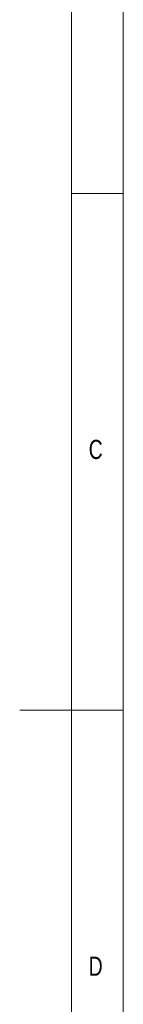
# Model space of a CAD drawing. Header units: inches. Extents: x 0.2 to 16.3, y 0.2 to 11.5.
# Tile 17 of 18: x 15.945 to 16.339, y 4.727 to 8.477. Entities that reach past the tile are written whole.
import ezdxf

# ---------------------------------------------------------------- set-up
doc = ezdxf.new("R2010")
doc.units = ezdxf.units.IN
doc.header["$MEASUREMENT"] = 0
doc.styles.add('SLDTEXTSTYLE0', font='TXT', dxfattribs={"width": 0.75})

msp = doc.modelspace()

# ---------------------------------------------------------------- linework, layer by layer
at = {"color": 7, "linetype": 'Continuous', "lineweight": 0}
for p, q in [((16.3386, 0.1969), (16.3386, 11.4961)), ((16.1417, 11.2992), (16.1417, 2.372)), ((16.1417, 7.815), (16.3386, 7.815)), ((16.3386, 5.8465), (15.9449, 5.8465))]:
    msp.add_line(p, q, dxfattribs=at)

# ---------------------------------------------------------------- texts
at = {"color": 7, "linetype": 'Continuous', "lineweight": 0, "char_height": 0.0729, "attachment_point": 1, "style": 'SLDTEXTSTYLE0'}
for s, insert in [('C', (16.2073, 6.8767)), ('D', (16.2073, 4.9082))]:
    msp.add_mtext(s, dxfattribs=dict(at, insert=insert))

doc.saveas('drawing.dxf')
